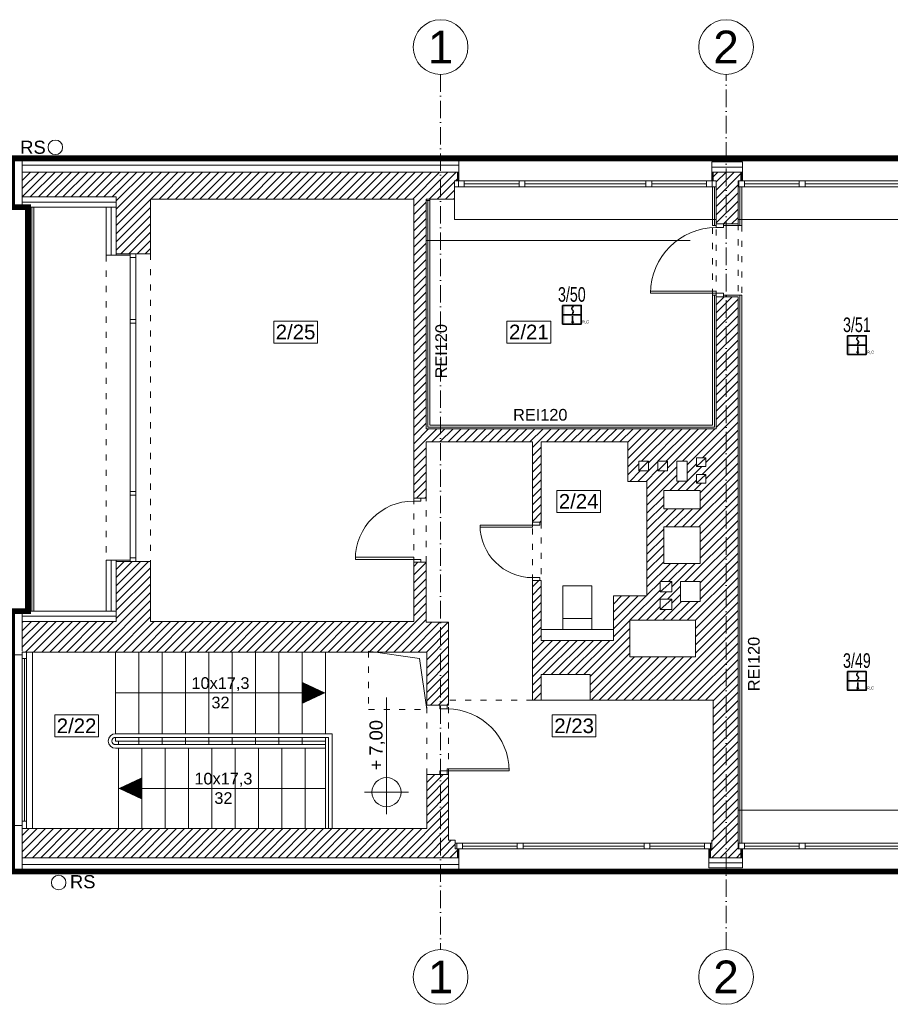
# Model space of a CAD drawing. Header units: millimetres. Extents: x 167773 to 185035, y -114105 to -66770.
# Tile 9 of 114: x 170973 to 172167, y -107287 to -105937. Entities that reach past the tile are written whole.
import ezdxf
from ezdxf.enums import TextEntityAlignment as Align

# ---------------------------------------------------------------- set-up
doc = ezdxf.new("R2010")
doc.units = ezdxf.units.MM
for name, pattern in [('ACAD_ISO03W100', [30, 12, -18]), ('ACAD_ISO10W100', [18, 12, -3, 0, -3]), ('DASHED', [0.75, 0.5, -0.25])]:
    doc.linetypes.add(name, pattern=pattern)
doc.layers.get('0').update_dxf_attribs({"lineweight": 9})
for name, color, linetype, lineweight in [('!_ppoz', 24, 'Continuous', 9), ('a-op_leader', 9, 'Continuous', 9), ('a-op_text', 7, 'Continuous', 9), ('a-osie', 20, 'ACAD_ISO10W100', 9), ('b-cienka', 9, 'Continuous', 9), ('b-drzwi', 6, 'Continuous', 9), ('b-izolacja', 8, 'BATTING', 9), ('b-okna', 6, 'Continuous', 9), ('b-przerywana1', 9, 'ACAD_ISO03W100', 9), ('b-widokowa', 7, 'Continuous', 9), ('b-ściany', 2, 'Continuous', 9), ('c-wyposazenie', 5, 'Continuous', 9), ('EL_Linia SSP', 240, 'Continuous', 35), ('h-hatch', 8, 'Continuous', 9), ('opis text', 7, 'Continuous', 9)]:
    doc.layers.add(name, color=color, linetype=linetype, lineweight=lineweight)
doc.layers.add('!zakres', color=7, linetype='ACAD_ISO03W100', lineweight=60, true_color=0x8a14ff)
doc.styles.add('Arial', font='arial.ttf')
doc.styles.add('PPAB_100', font='arial.ttf', dxfattribs={"height": 18})
doc.styles.add('PPAB_50', font='arial.ttf', dxfattribs={"height": 8})
doc.linetypes.add('BATTING', pattern='A,0.0001,-0.1,[134,ltypeshp.shx,S=0.1,R=0,X=-0.1,Y=0],-0.2,[134,ltypeshp.shx,S=0.1,R=180,X=0.1,Y=0],-0.1', length=0.4001)
pattern_1 = [(45, (15000, 0), (-5.61266008, 5.61266008), [])]

# ---------------------------------------------------------------- blocks, each defined once
blk = doc.blocks.new('okno_')
at = {"layer": 'b-okna'}
for p, q in [((-166, -4), (-91, -4)), ((-83, -4), (83, -4)), ((91, -4), (166, -4))]:
    blk.add_line(p, q, dxfattribs=at)
for points in [[(-174, -8), (174, -8), (174, 0), (-174, 0)], [(-174, 0), (-166, 0), (-166, -8), (-174, -8)], [(-83, 0), (-91, 0), (-91, -8), (-83, -8)], [(83, 0), (91, 0), (91, -8), (83, -8)], [(166, 0), (174, 0), (174, -8), (166, -8)]]:
    blk.add_lwpolyline(points, close=True, dxfattribs=at)
blk = doc.blocks.new('kotapozioma')
for p, q in [((49330.12, 104.43), (49330.12, 134.43)), ((49315.12, 119.43), (49395.12, 119.43))]:
    blk.add_line(p, q)
blk.add_circle((49330.12, 119.43), 10)
at = {"layer": 'opis text', "style": 'PPAB_50'}
for tag, p in [('ZNAK', (49345.12, 119.43)), ('WARTOSC', (49355.12, 119.43))]:
    blk.add_attdef(tag, text='', height=9, dxfattribs=at).set_placement(p, align=Align.BOTTOM_LEFT)
blk = doc.blocks.new('A$C5690186C')
at = {"layer": 'EL_Linia SSP', "lineweight": 5}
h = blk.add_hatch(color=256, dxfattribs=at)
h.set_gradient(color1=(255, 0, 0), color2=(224, 0, 0), one_color=1, name='INVSPHERICAL')
h.paths.add_polyline_path([(-9.8, 0), (-9.8, 12.8), (-12.8, 12.8), (-12.8, 0)])
h.paths.add_polyline_path([(-9.8, -12.8), (-9.8, 0), (-12.8, 0), (-12.8, -12.8)])
at = {"layer": 'EL_Linia SSP'}
blk.add_hatch(color=256, dxfattribs=at).paths.add_polyline_path([(2, -9.8, 1), (0.1, -9.8, 1)])
for p, q in [((-12.8, 0), (12.8, 0)), ((1.1, -2.1), (1.1, -9.8))]:
    blk.add_line(p, q, dxfattribs=at)
at = {"layer": 'EL_Linia SSP', "color": 1, "linetype": 'Continuous'}
for p, q in [((-0.1, 8.5), (0.1, 9.4)), ((0.1, 7.7), (-0.1, 8.5)), ((0.1, 9.4), (0.7, 10.4)), ((0.6, 7), (0.1, 7.7)), ((1.4, 2.3), (0.4, 1.2)), ((0.7, 6.7), (0.6, 7)), ((0.7, 10.4), (1.8, 11.5)), ((1.1, 6.3), (0.7, 6.7)), ((1.1, 6.3), (1.4, 6)), ((1.4, 6), (1.6, 5.7)), ((2, 3.3), (1.4, 2.3)), ((1.6, 5.7), (2, 5)), ((2, 5), (2.2, 4.2)), ((2.2, 4.2), (2, 3.3))]:
    blk.add_line(p, q, dxfattribs=at)
at = {"layer": 'EL_Linia SSP'}
blk.add_lwpolyline([(-12.8, 12.8), (12.8, 12.8), (12.8, -12.8), (-12.8, -12.8)], close=True, dxfattribs=at)
blk.add_circle((1.1, -9.8), 0.938, dxfattribs=at)
at = {"layer": 'EL_Linia SSP', "color": 1}
blk.add_text('R,C', height=4, dxfattribs=at).set_placement((13.9, -11.8))

msp = doc.modelspace()

# ---------------------------------------------------------------- hatches: boundary and pattern name
at = {"layer": 'h-hatch'}
h = msp.add_hatch(dxfattribs=at)
h.set_pattern_fill('ANSI31', color=256, scale=2.5, style=0)
h.set_pattern_definition(pattern_1)
h.paths.add_polyline_path([(171569.4, -106157.9), (171573.4, -106157.9), (171573.4, -106145.9), (170976.4, -106145.9), (170976.4, -106179.9), (171105.4, -106179.9), (171105.4, -106257.9), (171124.4, -106257.9), (171152.4, -106257.9), (171152.4, -106182.9), (171513.4, -106182.9), (171513.4, -106592.9), (171530.4, -106592.9), (171530.4, -106515.9), (171676.4, -106515.9), (171676.4, -106625.9), (171688.4, -106625.9), (171688.4, -106515.9), (171807.4, -106515.9), (171807.4, -106569.9), (171833.4, -106569.9), (171833.4, -106726.9), (171787.4, -106726.9), (171787.4, -106787.9), (171688.4, -106787.9), (171688.4, -106705.9), (171676.4, -106705.9), (171676.4, -106869.9), (171688.4, -106869.9), (171688.4, -106834.9), (171755.4, -106834.9), (171755.4, -106869.9), (171924.4, -106869.9), (171924.4, -107061.9), (171922.4, -107061.9), (171922.4, -107073.9), (171920.4, -107073.9), (171920.4, -107085.9), (171962.4, -107085.9), (171962.4, -107073.9), (171958.4, -107073.9), (171958.4, -106316.9), (171928.4, -106316.9), (171928.4, -106497.9), (171530.4, -106497.9), (171530.4, -106182.9), (171569.4, -106182.9)])
h.paths.add_polyline_path([(171822.4, -106542.4), (171835.4, -106542.4), (171835.4, -106555.4), (171822.4, -106555.4)], flags=16)
h.paths.add_polyline_path([(171848.4, -106542.4), (171861.4, -106542.4), (171861.4, -106555.4), (171848.4, -106555.4)], flags=16)
h.paths.add_polyline_path([(171874.4, -106542.4), (171888.4, -106542.4), (171888.4, -106569.4), (171874.4, -106569.4)], flags=16)
h.paths.add_polyline_path([(171856.4, -106582.4), (171906.4, -106582.4), (171906.4, -106607.4), (171856.4, -106607.4)], flags=16)
h.paths.add_polyline_path([(171901.4, -106537.4), (171914.4, -106537.4), (171914.4, -106549.4), (171901.4, -106549.4)], flags=16)
h.paths.add_polyline_path([(171901.4, -106560.4), (171914.4, -106560.4), (171914.4, -106572.4), (171901.4, -106572.4)], flags=16)
h.paths.add_polyline_path([(171856.4, -106632.4), (171906.4, -106632.4), (171906.4, -106682.4), (171856.4, -106682.4)], flags=16)
h.paths.add_polyline_path([(171851.4, -106707.4), (171867.4, -106707.4), (171867.4, -106721.4), (171851.4, -106721.4)], flags=16)
h.paths.add_polyline_path([(171879.4, -106707.4), (171906.4, -106707.4), (171906.4, -106734.4), (171879.4, -106734.4)], flags=16)
h.paths.add_polyline_path([(171851.4, -106731.4), (171867.4, -106731.4), (171867.4, -106745.4), (171851.4, -106745.4)], flags=16)
h.paths.add_polyline_path([(171809.9, -106760.4), (171899.9, -106760.4), (171899.9, -106810.4), (171809.9, -106810.4)], flags=16)
h = msp.add_hatch(dxfattribs=at)
h.set_pattern_fill('ANSI31', color=256, scale=2.5, style=0)
h.set_pattern_definition(pattern_1)
h.paths.add_polyline_path([(171958.4, -106157.9), (171962.4, -106157.9), (171962.4, -106145.9), (171924.4, -106145.9), (171924.4, -106157.9), (171928.4, -106157.9), (171928.4, -106216.9), (171958.4, -106216.9)])
h = msp.add_hatch(dxfattribs=at)
h.set_pattern_fill('ANSI31', color=256, scale=2.5, style=0)
h.set_pattern_definition(pattern_1)
h.paths.add_polyline_path([(171561.4, -106762.9), (171530.4, -106762.9), (171530.4, -106680.9), (171513.4, -106680.9), (171513.4, -106761.9), (171152.4, -106761.9), (171152.4, -106679.9), (171124.4, -106679.9), (171105.4, -106679.9), (171105.4, -106761.9), (170976.4, -106761.9), (170976.4, -106803.9), (171531.4, -106803.9), (171531.4, -106876.9), (171561.4, -106876.9)])
h = msp.add_hatch(dxfattribs=at)
h.set_pattern_fill('ANSI31', color=256, scale=2.5, style=0)
h.set_pattern_definition(pattern_1)
h.paths.add_polyline_path([(171561.4, -106971.9), (171531.4, -106971.9), (171531.4, -107045.9), (170976.4, -107045.9), (170976.4, -107085.9), (171573.4, -107085.9), (171573.4, -107073.9), (171570.4, -107073.9), (171570.4, -107061.9), (171561.4, -107061.9)])

# ---------------------------------------------------------------- linework, layer by layer
at = {"layer": '!_ppoz', "ltscale": 2}
for p, q in [((171923.4, -106219.1), (171923.4, -106165.9)), ((171963.4, -106165.9), (171963.4, -106219.1)), ((171530.4, -106184.9), (171535.4, -106184.9)), ((171535.4, -106182.9), (171535.4, -106492.9)), ((171928.4, -106219.1), (171923.4, -106219.1)), ((171963.4, -106219.1), (171938.4, -106219.1)), ((171923.4, -106492.9), (171923.4, -106314.4)), ((171923.4, -106314.4), (171928.4, -106314.4)), ((171938.4, -106314.4), (171963.4, -106314.4)), ((171963.4, -106314.4), (171963.4, -107065.9)), ((171535.4, -106492.9), (171923.4, -106492.9))]:
    msp.add_line(p, q, dxfattribs=at)
at = {"layer": '!_ppoz', "linetype": 'ACAD_ISO03W100', "ltscale": 0.7}
for p, q in [((171923.4, -106314.4), (171923.4, -106219.1)), ((171963.4, -106219.1), (171963.4, -106314.4))]:
    msp.add_line(p, q, dxfattribs=at)
at = {"layer": '!_ppoz', "ltscale": 2}
for points in [[(171925.9, -106219.1), (171925.9, -106165.9)], [(171960.9, -106165.9), (171960.9, -106219.1)], [(171532.9, -106184.9), (171532.9, -106495.4), (171925.9, -106495.4), (171925.9, -106314.4)], [(171960.9, -106314.4), (171960.9, -107065.9)]]:
    msp.add_lwpolyline(points, dxfattribs=at)
at = {"layer": '!zakres', "linetype": 'DASHED', "ltscale": 60, "const_width": 8, "flags": 128}
msp.add_lwpolyline([(170984.4, -106193.9), (170962.4, -106193.9), (170962.4, -106126.9), (179273.4, -106126.9), (179273.4, -107104.9), (170962.4, -107104.9), (170962.4, -106747.9), (170984.4, -106747.9), (170984.4, -106193.9)], close=True, dxfattribs=at)
at = {"layer": 'a-op_leader'}
msp.add_lwpolyline([(171892.8, -106239.8), (171530.4, -106239.8)], dxfattribs=at)
at = {"layer": 'a-op_text', "ltscale": 0.5}
for points in [[(171321.4, -106380.2), (171321.4, -106350.2), (171381.4, -106350.2), (171381.4, -106380.2)], [(171641.4, -106380.2), (171641.4, -106350.2), (171701.4, -106350.2), (171701.4, -106380.2)], [(171709.7, -106612.4), (171709.7, -106582.4), (171769.7, -106582.4), (171769.7, -106612.4)], [(171021, -106920.2), (171021, -106890.2), (171081, -106890.2), (171081, -106920.2)], [(171703.5, -106920.2), (171703.5, -106890.2), (171763.5, -106890.2), (171763.5, -106920.2)]]:
    msp.add_lwpolyline(points, close=True, dxfattribs=at)
at = {"layer": 'a-osie', "ltscale": 2}
for p, q in [((171550.4, -106011.9), (171550.4, -107211.9)), ((171941.9, -107211.9), (171941.9, -106011.9))]:
    msp.add_line(p, q, dxfattribs=at)
at = {"layer": 'a-osie', "linetype": 'Continuous'}
for centre in [(171550.4, -105974.4), (171941.9, -105974.4), (171550.4, -107249.4), (171941.9, -107249.4)]:
    msp.add_circle(centre, 37.5, dxfattribs=at)
at = {"layer": 'b-cienka'}
msp.add_lwpolyline([(171451.4, -106802.9), (171521.4, -106812.9), (171531.4, -106882.9)], dxfattribs=at)
at = {"layer": 'b-drzwi'}
for points in [[(171938.4, -106221.9), (171928.4, -106221.9), (171928.4, -106216.9), (171938.4, -106216.9)], [(171928.4, -106311.9), (171838.4, -106311.9), (171838.4, -106308.9), (171928.4, -106308.9)], [(171938.4, -106316.9), (171928.4, -106316.9), (171928.4, -106311.9), (171938.4, -106311.9)], [(171513.4, -106596.9), (171513.4, -106592.9), (171523.4, -106592.9), (171523.4, -106596.9)], [(171676.4, -106629.9), (171676.4, -106632.9), (171604.4, -106632.9), (171604.4, -106629.9)], [(171676.4, -106629.9), (171676.4, -106625.9), (171686.4, -106625.9), (171686.4, -106629.9)], [(171513.4, -106676.9), (171513.4, -106673.9), (171433.4, -106673.9), (171433.4, -106676.9)], [(171513.4, -106680.9), (171513.4, -106676.9), (171523.4, -106676.9), (171523.4, -106680.9)], [(171676.4, -106705.9), (171676.4, -106701.9), (171686.4, -106701.9), (171686.4, -106705.9)], [(171559.4, -106876.9), (171559.4, -106881.9), (171549.4, -106881.9), (171549.4, -106876.9)], [(171559.4, -106966.9), (171559.4, -106971.9), (171549.4, -106971.9), (171549.4, -106966.9)], [(171559.4, -106966.9), (171559.4, -106963.9), (171644.4, -106963.9), (171644.4, -106966.9)]]:
    msp.add_lwpolyline(points, close=True, dxfattribs=at)
for centre, radius, start, end in [((171928.4, -106311.9), 90, 90, 180), ((171513.4, -106676.9), 80, 90, 180), ((171676.4, -106629.9), 72, 180, 270), ((171559.4, -106966.9), 85, 0, 90)]:
    msp.add_arc(centre, radius, start, end, dxfattribs=at)
at = {"layer": 'b-izolacja', "linetype": 'ByBlock', "ltscale": 22}
for p, q in [((170976.4, -106145.9), (170976.4, -106126.9)), ((170976.4, -106179.9), (170976.4, -106193.9)), ((171091.4, -106193.9), (171105.4, -106193.9)), ((170976.4, -106761.9), (170976.4, -106747.9)), ((171091.4, -106747.9), (171105.4, -106747.9)), ((170976.4, -107085.9), (170976.4, -107104.9))]:
    msp.add_line(p, q, dxfattribs=at)
at = {"layer": 'b-izolacja', "ltscale": 22}
for p, q in [((170976.4, -106136.4), (171575.4, -106136.4)), ((170976.4, -107095.4), (171575.4, -107095.4))]:
    msp.add_line(p, q, dxfattribs=at)
at = {"layer": 'b-izolacja', "ltscale": 2}
for p, q in [((171574.4, -106145.9), (171574.4, -106157.9)), ((171923.4, -106145.9), (171923.4, -106157.9)), ((171963.4, -106145.9), (171963.4, -106157.9)), ((171574.4, -107073.9), (171574.4, -107085.9)), ((171919.4, -107073.9), (171919.4, -107085.9)), ((171963.4, -107073.9), (171963.4, -107085.9))]:
    msp.add_line(p, q, dxfattribs=at)
at = {"layer": 'b-izolacja', "ltscale": 16}
for p, q in [((171922.4, -106138.9), (171964.4, -106138.9)), ((171105.4, -106186.9), (170976.4, -106186.9)), ((171098.4, -106193.9), (171098.4, -106259.9)), ((171098.4, -106677.9), (171098.4, -106747.9)), ((170976.4, -106754.9), (171105.4, -106754.9)), ((171918.4, -107092.9), (171964.4, -107092.9))]:
    msp.add_line(p, q, dxfattribs=at)
at = {"layer": 'b-okna'}
for p, q in [((171922.4, -106157.9), (171575.4, -106157.9)), ((172302.4, -106157.9), (171964.4, -106157.9)), ((171928.4, -106165.9), (171569.4, -106165.9)), ((172308.4, -106165.9), (171958.4, -106165.9)), ((171124.4, -106347.9), (171124.4, -106262.9)), ((171132.4, -106262.9), (171124.4, -106262.9)), ((171132.4, -106347.9), (171132.4, -106262.9)), ((171124.4, -106583.9), (171124.4, -106352.9)), ((171132.4, -106583.9), (171132.4, -106352.9)), ((171124.4, -106674.9), (171124.4, -106588.9)), ((171132.4, -106674.9), (171132.4, -106588.9)), ((170976.4, -106807.9), (170976.4, -107041.9)), ((170982.4, -106803.9), (170982.4, -107045.9)), ((170976.4, -106812.9), (170982.4, -106812.9)), ((170979.4, -106812.9), (170979.4, -107035.9)), ((170976.4, -107035.9), (170982.4, -107035.9)), ((171922.4, -107065.9), (171570.4, -107065.9)), ((172308.4, -107065.9), (171958.4, -107065.9)), ((171918.4, -107073.9), (171575.4, -107073.9)), ((172302.4, -107073.9), (171964.4, -107073.9))]:
    msp.add_line(p, q, dxfattribs=at)
for points in [[(171124.4, -106262.9), (171132.4, -106262.9), (171132.4, -106257.9), (171124.4, -106257.9)], [(171124.4, -106352.9), (171132.4, -106352.9), (171132.4, -106347.9), (171124.4, -106347.9)], [(171124.4, -106588.9), (171132.4, -106588.9), (171132.4, -106583.9), (171124.4, -106583.9)], [(171124.4, -106679.9), (171132.4, -106679.9), (171132.4, -106674.9), (171124.4, -106674.9)]]:
    msp.add_lwpolyline(points, close=True, dxfattribs=at)
at = {"layer": 'b-przerywana1', "ltscale": 0.7}
for p, q in [((171928.4, -106316.9), (171928.4, -106216.9)), ((171958.4, -106216.9), (171958.4, -106316.9)), ((171152.4, -106257.9), (171152.4, -106679.9)), ((171091.4, -106259.9), (171091.4, -106677.9)), ((171513.4, -106592.9), (171513.4, -106680.9)), ((171530.4, -106680.9), (171530.4, -106592.9)), ((171676.4, -106705.9), (171676.4, -106625.9)), ((171688.4, -106625.9), (171688.4, -106705.9)), ((171531.4, -106971.9), (171531.4, -106876.9)), ((171676.4, -106869.9), (171561.4, -106869.9)), ((171561.4, -106971.9), (171561.4, -106876.9))]:
    msp.add_line(p, q, dxfattribs=at)
msp.add_lwpolyline([(171451.4, -106802.9), (171451.4, -106882.9), (171531.4, -106882.9)], dxfattribs=at)
at = {"layer": 'b-widokowa'}
for p, q in [((171575.4, -106126.9), (179205.4, -106126.9)), ((170976.4, -106145.9), (170976.4, -106179.9)), ((170976.4, -106145.9), (171575.4, -106145.9)), ((171573.4, -106145.9), (171573.4, -106157.9)), ((171922.4, -106145.9), (171964.4, -106145.9)), ((171924.4, -106145.9), (171924.4, -106157.9)), ((171962.4, -106145.9), (171962.4, -106157.9)), ((171105.4, -106179.9), (170976.4, -106179.9)), ((171105.4, -106179.9), (171105.4, -106259.9)), ((171569.4, -106182.9), (171569.4, -106210.9)), ((170984.4, -106193.9), (170984.4, -106747.9)), ((170989.4, -106193.9), (170989.4, -106747.9)), ((170992.4, -106193.9), (170992.4, -106747.9)), ((171569.4, -106210.9), (171928.4, -106210.9)), ((171958.4, -106210.9), (172693.4, -106210.9)), ((171105.4, -106255.9), (171105.4, -106255.9)), ((171124.4, -106257.9), (171105.4, -106257.9)), ((171901.4, -106549.4), (171914.4, -106537.4)), ((171822.4, -106555.4), (171835.4, -106542.4)), ((171848.4, -106555.4), (171861.4, -106542.4)), ((171901.4, -106572.4), (171914.4, -106560.4)), ((171105.4, -106677.9), (171105.4, -106761.9)), ((171124.4, -106679.9), (171105.4, -106679.9)), ((171105.4, -106685.9), (171105.4, -106685.9)), ((171851.4, -106721.4), (171867.4, -106707.4)), ((171851.4, -106745.4), (171867.4, -106731.4)), ((170976.4, -106761.9), (171105.4, -106761.9)), ((170976.4, -106802.9), (170976.4, -106761.9)), ((171392.4, -106859.9), (171104.4, -106859.9)), ((171392.4, -106990.9), (171108.4, -106990.9)), ((172308.4, -107020.9), (171958.2, -107020.9)), ((170976.4, -107045.9), (170976.4, -107085.9)), ((171573.4, -107073.9), (171573.4, -107085.9)), ((171920.4, -107073.9), (171920.4, -107085.9)), ((171962.4, -107073.9), (171962.4, -107085.9)), ((170976.4, -107085.9), (171575.4, -107085.9)), ((171918.4, -107085.9), (171964.4, -107085.9)), ((171575.4, -107104.9), (179205.4, -107104.9))]:
    msp.add_line(p, q, dxfattribs=at)
at = {"layer": 'b-widokowa', "ltscale": 0.5}
for p, q in [((170990.4, -106803.9), (170990.4, -107045.9)), ((171104.4, -106915.9), (171104.4, -106803.9)), ((171136.4, -106915.9), (171136.4, -106803.9)), ((171168.4, -106915.9), (171168.4, -106803.9)), ((171200.4, -106915.9), (171200.4, -106803.9)), ((171232.4, -106915.9), (171232.4, -106803.9)), ((171264.4, -106915.9), (171264.4, -106803.9)), ((171296.4, -106915.9), (171296.4, -106803.9)), ((171328.4, -106915.9), (171328.4, -106803.9)), ((171360.4, -106915.9), (171360.4, -106803.9)), ((171392.4, -106915.9), (171392.4, -106803.9)), ((171688.4, -106869.9), (171755.4, -106869.9)), ((171104.4, -106915.9), (171401.4, -106915.9)), ((171401.4, -107045.9), (171401.4, -106915.9)), ((171104.4, -106920.9), (171396.4, -106920.9)), ((171104.4, -106925.9), (171104.4, -106920.9)), ((171104.4, -106925.9), (171392.4, -106925.9)), ((171104.4, -106930.9), (171392.4, -106930.9)), ((171108.4, -106930.9), (171108.4, -106925.9)), ((171136.4, -106930.9), (171136.4, -106920.9)), ((171168.4, -106930.9), (171168.4, -106920.9)), ((171200.4, -106930.9), (171200.4, -106920.9)), ((171232.4, -106930.9), (171232.4, -106920.9)), ((171264.4, -106930.9), (171264.4, -106920.9)), ((171296.4, -106930.9), (171296.4, -106920.9)), ((171328.4, -106930.9), (171328.4, -106920.9)), ((171360.4, -106930.9), (171360.4, -106920.9)), ((171392.4, -106925.9), (171392.4, -106920.9)), ((171392.4, -107045.9), (171392.4, -106925.9)), ((171396.4, -107045.9), (171396.4, -106920.9)), ((171104.4, -106935.9), (171392.4, -106935.9)), ((171108.4, -107045.9), (171108.4, -106935.9)), ((171140.4, -107045.9), (171140.4, -106935.9)), ((171172.4, -107045.9), (171172.4, -106935.9)), ((171204.4, -107045.9), (171204.4, -106935.9)), ((171236.4, -107045.9), (171236.4, -106935.9)), ((171268.4, -107045.9), (171268.4, -106935.9)), ((171300.4, -107045.9), (171300.4, -106935.9)), ((171332.4, -107045.9), (171332.4, -106935.9)), ((171364.4, -107045.9), (171364.4, -106935.9))]:
    msp.add_line(p, q, dxfattribs=at)
at = {"layer": 'b-widokowa'}
for points in [[(171392.4, -106859.9, 0, 30, 0), (171360.4, -106859.9, 30, 30, 0)], [(171140.4, -106990.9, 30, 0, 0), (171108.4, -106990.9, 0, 0, 0)]]:
    msp.add_lwpolyline(points, format="xyseb", dxfattribs=at)
at = {"layer": 'b-widokowa', "ltscale": 0.5}
for centre in [(171021.9, -106111.9), (171026.4, -107119.9)]:
    msp.add_circle(centre, 10, dxfattribs=at)
for radius in [10, 5]:
    msp.add_arc((171104.4, -106925.9), radius, 90, 270, dxfattribs=at)
at = {"layer": 'b-ściany'}
for p, q in [((171575.4, -106126.9), (170962.4, -106126.9)), ((171575.4, -106157.9), (171575.4, -106126.9)), ((171922.4, -106157.9), (171922.4, -106131.9)), ((171964.4, -106131.9), (171922.4, -106131.9)), ((171964.4, -106157.9), (171964.4, -106131.9)), ((171575.4, -106157.9), (171569.4, -106157.9)), ((171569.4, -106182.9), (171569.4, -106157.9)), ((171922.4, -106157.9), (171922.4, -106157.9)), ((171928.4, -106157.9), (171922.4, -106157.9)), ((171928.4, -106216.9), (171928.4, -106157.9)), ((171964.4, -106157.9), (171958.4, -106157.9)), ((171958.4, -106216.9), (171958.4, -106157.9)), ((171964.4, -106157.9), (171964.4, -106157.9)), ((171152.4, -106257.9), (171152.4, -106182.9)), ((171152.4, -106182.9), (171513.4, -106182.9)), ((171513.4, -106182.9), (171513.4, -106592.9)), ((171530.4, -106182.9), (171569.4, -106182.9)), ((171530.4, -106497.9), (171530.4, -106182.9)), ((171091.4, -106193.9), (170962.4, -106193.9)), ((171091.4, -106193.9), (170962.4, -106193.9)), ((171091.4, -106193.9), (171091.4, -106259.9)), ((171091.4, -106258.9), (171091.4, -106193.9)), ((171928.4, -106216.9), (171958.4, -106216.9)), ((171152.4, -106257.9), (171124.4, -106257.9)), ((171124.4, -106259.9), (171124.4, -106257.9)), ((171091.4, -106259.9), (171124.4, -106259.9)), ((171928.4, -106497.9), (171928.4, -106316.9)), ((171928.4, -106316.9), (171958.4, -106316.9)), ((171958.4, -107073.9), (171958.4, -106316.9)), ((171530.4, -106497.9), (171928.4, -106497.9)), ((171530.4, -106592.9), (171530.4, -106515.9)), ((171530.4, -106515.9), (171676.4, -106515.9)), ((171676.4, -106515.9), (171676.4, -106625.9)), ((171807.4, -106515.9), (171688.4, -106515.9)), ((171807.4, -106569.9), (171807.4, -106515.9)), ((171833.4, -106569.9), (171807.4, -106569.9)), ((171833.4, -106726.9), (171833.4, -106569.9)), ((171513.4, -106592.9), (171530.4, -106592.9)), ((171688.4, -106625.9), (171676.4, -106625.9)), ((171091.4, -106677.9), (171091.4, -106747.9)), ((171124.4, -106677.9), (171091.4, -106677.9)), ((171091.4, -106747.9), (171091.4, -106677.9)), ((171124.4, -106679.9), (171124.4, -106677.9)), ((171152.4, -106679.9), (171124.4, -106679.9)), ((171152.4, -106761.9), (171152.4, -106679.9)), ((171513.4, -106680.9), (171530.4, -106680.9)), ((171513.4, -106680.9), (171513.4, -106761.9)), ((171530.4, -106680.9), (171530.4, -106762.9)), ((171688.4, -106705.9), (171676.4, -106705.9)), ((171676.4, -106705.9), (171676.4, -106869.9)), ((171688.4, -106705.9), (171688.4, -106787.9)), ((171787.4, -106787.9), (171787.4, -106726.9)), ((171787.4, -106726.9), (171833.4, -106726.9)), ((170962.4, -106747.9), (171091.4, -106747.9)), ((170962.4, -106747.9), (171091.4, -106747.9)), ((171513.4, -106761.9), (171152.4, -106761.9)), ((171530.4, -106762.9), (171561.4, -106762.9)), ((171561.4, -106762.9), (171561.4, -106876.9)), ((171688.4, -106787.9), (171787.4, -106787.9)), ((170962.4, -106807.9), (170976.4, -106807.9)), ((171531.4, -106803.9), (170976.4, -106803.9)), ((170976.4, -106807.9), (170976.4, -106803.9)), ((171531.4, -106803.9), (171531.4, -106876.9)), ((171688.4, -106869.9), (171688.4, -106834.9)), ((171688.4, -106834.9), (171755.4, -106834.9)), ((171755.4, -106834.9), (171755.4, -106869.9)), ((171561.4, -106876.9), (171531.4, -106876.9)), ((171676.4, -106869.9), (171688.4, -106869.9)), ((171755.4, -106869.9), (171924.4, -106869.9)), ((171924.4, -106869.9), (171924.4, -107061.9)), ((171531.4, -106971.9), (171531.4, -107045.9)), ((171561.4, -106971.9), (171531.4, -106971.9)), ((171531.4, -106971.9), (171531.4, -107045.9)), ((171561.4, -106971.9), (171561.4, -107061.9)), ((170962.4, -107041.9), (170976.4, -107041.9)), ((170976.4, -107041.9), (170976.4, -107045.9)), ((170976.4, -107041.9), (170976.4, -107045.9)), ((171531.4, -107045.9), (170976.4, -107045.9)), ((171570.4, -107061.9), (171561.4, -107061.9)), ((171570.4, -107061.9), (171570.4, -107073.9)), ((171922.4, -107073.9), (171922.4, -107061.9)), ((171922.4, -107061.9), (171924.4, -107061.9)), ((171570.4, -107073.9), (171575.4, -107073.9)), ((171570.4, -107073.9), (171575.4, -107073.9)), ((171575.4, -107073.9), (171575.4, -107104.9)), ((171918.4, -107073.9), (171918.4, -107099.9)), ((171922.4, -107073.9), (171918.4, -107073.9)), ((171958.4, -107073.9), (171958.4, -107073.9)), ((171958.4, -107073.9), (171964.4, -107073.9)), ((171964.4, -107073.9), (171964.4, -107099.9)), ((171575.4, -107104.9), (170962.4, -107104.9)), ((171964.4, -107099.9), (171918.4, -107099.9))]:
    msp.add_line(p, q, dxfattribs=at)
for points in [[(171688.4, -106515.9), (171688.4, -106625.9)], [(171688.4, -106705.9), (171688.4, -106787.9)]]:
    msp.add_lwpolyline(points, dxfattribs=at)
for points in [[(171901.4, -106549.4), (171914.4, -106549.4), (171914.4, -106537.4), (171901.4, -106537.4)], [(171822.4, -106542.4), (171835.4, -106542.4), (171835.4, -106555.4), (171822.4, -106555.4)], [(171848.4, -106555.4), (171861.4, -106555.4), (171861.4, -106542.4), (171848.4, -106542.4)], [(171888.4, -106542.4), (171874.4, -106542.4), (171874.4, -106569.4), (171888.4, -106569.4)], [(171901.4, -106572.4), (171914.4, -106572.4), (171914.4, -106560.4), (171901.4, -106560.4)], [(171856.4, -106607.4), (171906.4, -106607.4), (171906.4, -106582.4), (171856.4, -106582.4)], [(171856.4, -106682.4), (171906.4, -106682.4), (171906.4, -106632.4), (171856.4, -106632.4)], [(171867.4, -106721.4), (171851.4, -106721.4), (171851.4, -106707.4), (171867.4, -106707.4)], [(171906.4, -106734.4), (171879.4, -106734.4), (171879.4, -106707.4), (171906.4, -106707.4)], [(171867.4, -106745.4), (171851.4, -106745.4), (171851.4, -106731.4), (171867.4, -106731.4)], [(171809.9, -106760.4), (171899.9, -106760.4), (171899.9, -106810.4), (171809.9, -106810.4)]]:
    msp.add_lwpolyline(points, close=True, dxfattribs=at)
at = {"layer": 'c-wyposazenie'}
msp.add_line((171688.4, -106772.9), (171787.4, -106772.9), dxfattribs=at)
for points in [[(171717.9, -106712.9), (171757.9, -106712.9), (171757.9, -106772.9), (171717.9, -106772.9)], [(171717.9, -106712.9), (171757.9, -106712.9), (171757.9, -106757.9), (171717.9, -106757.9)]]:
    msp.add_lwpolyline(points, close=True, dxfattribs=at)

# ---------------------------------------------------------------- block references
at = {"layer": 'b-okna', "xscale": -1, "rotation": 180}
for p in [(171748.9, -106165.9), (172133.4, -106165.9)]:
    msp.add_blockref('okno_', p, dxfattribs=at)
at = {"layer": 'b-okna'}
for p in [(171746.4, -107065.9), (172133.3, -107065.9)]:
    msp.add_blockref('okno_', p, dxfattribs=at)
at = {"layer": 'EL_Linia SSP'}
for p in [(171730.4, -106341.4), (172121.4, -106383), (172121.4, -106843.4)]:
    msp.add_blockref('A$C5690186C', p, dxfattribs=at)
at = {"layer": 'opis text', "xscale": 2, "yscale": 2, "zscale": 2, "rotation": 90}
msp.add_blockref('kotapozioma', (171715, -205656.3), dxfattribs=at).add_auto_attribs({'WARTOSC': '7,00', 'ZNAK': '+'})

# ---------------------------------------------------------------- texts
at = {"layer": '!_ppoz', "char_height": 16, "width": 2937.189, "attachment_point": 4, "rotation": 90, "style": 'PPAB_100'}
for insert in [(171551.2, -106428.7), (171980.1, -106857.6)]:
    msp.add_mtext('{\\fArial|b0|i0|c238|p34;REI120}', dxfattribs=dict(at, insert=insert))
at = {"layer": '!_ppoz', "insert": (171649.8, -106478.7), "char_height": 16, "width": 2937.189, "attachment_point": 4, "style": 'PPAB_100'}
msp.add_mtext('{\\fArial|b0|i0|c238|p34;REI120}', dxfattribs=at)
at = {"layer": 'a-op_text', "ltscale": 0.5, "attachment_point": 5, "style": 'PPAB_100'}
for s, insert, char_height, width in [('RS', (170991.2, -106111.9), 18, 60), ('2/25', (171351.4, -106365.2), 20, 60), ('2/21', (171671.4, -106365.2), 20, 60), ('2/24', (171739.7, -106597.4), 20, 60), ('10x17,3\\P32', (171248.4, -106859.9), 16, 104.303), ('2/22', (171051, -106905.2), 20, 60), ('2/23', (171733.5, -106905.2), 20, 60), ('10x17,3\\P32', (171252.4, -106990.9), 16, 104.303), ('RS', (171059.4, -107118.9), 18, 60)]:
    msp.add_mtext(s, dxfattribs=dict(at, insert=insert, char_height=char_height, width=width))
at = {"layer": 'a-osie', "linetype": 'ACAD_ISO10W100', "char_height": 45, "width": 4405.783, "attachment_point": 5, "style": 'PPAB_100'}
for s, insert in [('1', (171550.4, -105974.4)), ('2', (171941.9, -105974.4)), ('1', (171550.4, -107249.4)), ('2', (171941.9, -107249.4))]:
    msp.add_mtext(s, dxfattribs=dict(at, insert=insert))
at = {"layer": 'EL_Linia SSP', "style": 'Arial', "width": 0.7}
for s, p in [('3/50', (171730.4, -106323.6)), ('3/51', (172121.4, -106365.2)), ('3/49', (172121.4, -106825.6))]:
    msp.add_text(s, height=20, dxfattribs=at).set_placement(p, align=Align.CENTER)

doc.saveas('drawing.dxf')
